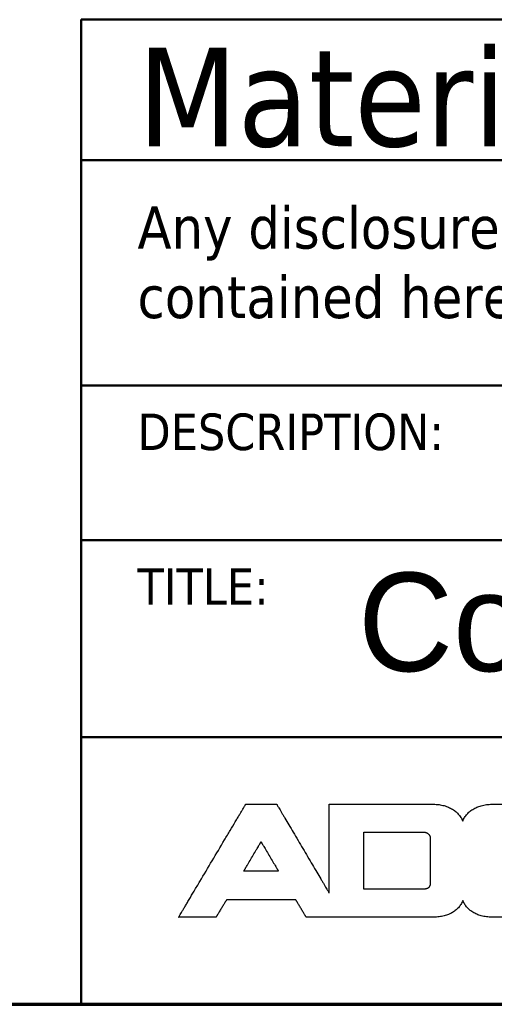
# Model space of a CAD drawing. Header units: millimetres. Extents: x -8 to 1688, y -8 to 1196.
# Tile 5 of 11: x 1159 to 1227, y 32 to 172. Entities that reach past the tile are written whole.
import ezdxf
from ezdxf.enums import TextEntityAlignment as Align

# ---------------------------------------------------------------- set-up
doc = ezdxf.new("R2010")
doc.units = ezdxf.units.MM
doc.header["$LTSCALE"] = 4
for name, color, linetype, lineweight in [('Bordo (ISO)', 7, 'Continuous', 70), ('Geometria schizzo (ISO)', 7, 'Continuous', 25), ('Titolo (ISO)', 7, 'Continuous', 50)]:
    doc.layers.add(name, color=color, linetype=linetype, lineweight=lineweight)
doc.styles.add('Stile testo106', font='tahoma.ttf')
doc.styles.add('Stile testo39', font='tahoma.ttf')
doc.styles.add('Stile testo96', font='txt')
doc.styles.add('Stile testo97', font='txt')
doc.styles.add('Testo nota (ISO)', font='tahoma.ttf')

# ---------------------------------------------------------------- blocks, each defined once
blk = doc.blocks.new('Bordi adel')
at = {"layer": 'Bordo (ISO)'}
blk.add_line((8, 8), (412, 8), dxfattribs=at)
blk = doc.blocks.new('Cartigli ADEL system')
at = {"layer": 'Geometria schizzo (ISO)'}
for p, q in [((112.618, 100.01), (114.735, 100.01)), ((112.618, 97.979), (112.618, 100.01)), ((114.977, 99.796), (114.977, 98.193)), ((109.579, 98.624), (108.346, 98.624)), ((114.68, 97.979), (112.618, 97.979))]:
    blk.add_line(p, q, dxfattribs=at)
for points, knots in [([(106.029, 96.985), (106.032, 96.988), (106.041, 97.003), (106.06, 97.037), (106.092, 97.09), (106.135, 97.163), (106.189, 97.254), (106.253, 97.36), (106.325, 97.482), (106.436, 97.669), (106.59, 97.929), (106.864, 98.389), (107.223, 98.994), (107.583, 99.599), (107.856, 100.06), (108.011, 100.32), (108.122, 100.507), (108.194, 100.628), (108.257, 100.735), (108.311, 100.825), (108.354, 100.898), (108.386, 100.952), (108.406, 100.985), (108.415, 101), (108.417, 101.004)], [-0.4675195, -0.4675195, -0.4675195, -0.4675195, -0.4661783, -0.462269, -0.4559628, -0.4474308, -0.4368442, -0.4243744, -0.4101924, -0.3944696, -0.359086, -0.3195934, -0.2337597, -0.1479261, -0.1084335, -0.0730499, -0.0573271, -0.0431451, -0.0306753, -0.0200887, -0.0115567, -0.0052505, -0.0013412, 0, 0, 0, 0]), ([(108.417, 101.004), (108.418, 101.004), (108.422, 101.004), (108.431, 101.004), (108.446, 101.004), (108.466, 101.004), (108.491, 101.004), (108.52, 101.004), (108.553, 101.004), (108.604, 101.004), (108.675, 101.004), (108.801, 101.004), (108.967, 101.004), (109.133, 101.004), (109.259, 101.004), (109.33, 101.004), (109.381, 101.004), (109.414, 101.004), (109.443, 101.004), (109.468, 101.004), (109.488, 101.004), (109.503, 101.004), (109.512, 101.004), (109.516, 101.004), (109.517, 101.004)], [-0.1100027, -0.1100027, -0.1100027, -0.1100027, -0.1096871, -0.1087673, -0.1072835, -0.105276, -0.1027851, -0.0998511, -0.0965142, -0.0928148, -0.0844894, -0.0751971, -0.0550013, -0.0348055, -0.0255133, -0.0171879, -0.0134885, -0.0101516, -0.0072176, -0.0047267, -0.0027192, -0.0012354, -0.0003156, 0, 0, 0, 0]), ([(109.517, 101.004), (109.519, 101.001), (109.526, 100.989), (109.541, 100.963), (109.566, 100.921), (109.6, 100.864), (109.642, 100.793), (109.691, 100.709), (109.747, 100.614), (109.834, 100.468), (109.954, 100.264), (110.167, 99.903), (110.447, 99.429), (110.728, 98.954), (110.941, 98.593), (111.061, 98.39), (111.148, 98.243), (111.204, 98.148), (111.253, 98.064), (111.295, 97.993), (111.329, 97.936), (111.354, 97.894), (111.369, 97.868), (111.376, 97.856), (111.378, 97.853)], [-0.3659146, -0.3659146, -0.3659146, -0.3659146, -0.364865, -0.3618052, -0.3568695, -0.3501917, -0.341906, -0.3321461, -0.3210463, -0.3087405, -0.2810467, -0.250137, -0.1829573, -0.1157777, -0.0848679, -0.0571742, -0.0448683, -0.0337685, -0.0240087, -0.0157229, -0.0090451, -0.0041094, -0.0010497, 0, 0, 0, 0]), ([(111.378, 101.004), (111.381, 101.004), (111.395, 101.004), (111.425, 101.004), (111.474, 101.004), (111.541, 101.004), (111.623, 101.004), (111.721, 101.004), (111.831, 101.004), (112.002, 101.004), (112.239, 101.004), (112.659, 101.004), (113.211, 101.004), (113.763, 101.004), (114.183, 101.004), (114.419, 101.004), (114.59, 101.004), (114.701, 101.004), (114.798, 101.004), (114.881, 101.004), (114.947, 101.004), (114.996, 101.004), (115.026, 101.004), (115.04, 101.004), (115.044, 101.004)], [-0.3665778, -0.3665778, -0.3665778, -0.3665778, -0.3655263, -0.362461, -0.3575163, -0.3508265, -0.3425257, -0.3327482, -0.3216282, -0.3093001, -0.2815561, -0.2505903, -0.1832889, -0.1159875, -0.0850217, -0.0572778, -0.0449496, -0.0338297, -0.0240522, -0.0157514, -0.0090615, -0.0041168, -0.0010516, 0, 0, 0, 0]), ([(111.378, 97.853), (111.378, 97.856), (111.378, 97.868), (111.378, 97.894), (111.378, 97.936), (111.378, 97.993), (111.378, 98.064), (111.378, 98.148), (111.378, 98.243), (111.378, 98.39), (111.378, 98.593), (111.378, 98.954), (111.378, 99.429), (111.378, 99.903), (111.378, 100.264), (111.378, 100.468), (111.378, 100.614), (111.378, 100.709), (111.378, 100.793), (111.378, 100.864), (111.378, 100.921), (111.378, 100.963), (111.378, 100.989), (111.378, 101.001), (111.378, 101.004)], [-0.3150747, -0.3150747, -0.3150747, -0.3150747, -0.3141708, -0.3115362, -0.3072862, -0.3015363, -0.2944017, -0.2859979, -0.2764403, -0.2658442, -0.2419983, -0.2153831, -0.1575373, -0.0996916, -0.0730764, -0.0492304, -0.0386343, -0.0290767, -0.0206729, -0.0135384, -0.0077884, -0.0035384, -0.0009038, 0, 0, 0, 0]), ([(115.044, 101.004), (115.078, 101.004), (115.144, 101.003), (115.242, 100.994), (115.336, 100.982), (115.425, 100.964), (115.51, 100.941), (115.591, 100.913), (115.667, 100.881), (115.738, 100.844), (115.805, 100.803), (115.867, 100.758), (115.924, 100.708), (115.977, 100.655), (116.024, 100.597), (116.066, 100.536), (116.104, 100.472), (116.125, 100.426), (116.135, 100.403)], [-0.1323773, -0.1323773, -0.1323773, -0.1323773, -0.122169, -0.1123534, -0.1029069, -0.0938045, -0.0850194, -0.0765231, -0.0682851, -0.0602732, -0.0524533, -0.04479, -0.0372465, -0.029785, -0.0223674, -0.0149556, -0.007512, 0, 0, 0, 0]), ([(116.135, 100.403), (116.145, 100.426), (116.165, 100.471), (116.201, 100.534), (116.243, 100.595), (116.289, 100.652), (116.34, 100.705), (116.397, 100.755), (116.458, 100.8), (116.524, 100.842), (116.595, 100.879), (116.671, 100.912), (116.752, 100.94), (116.838, 100.963), (116.928, 100.981), (117.024, 100.994), (117.124, 101.003), (117.192, 101.004), (117.227, 101.004)], [-0.132577, -0.132577, -0.132577, -0.132577, -0.1251976, -0.117871, -0.1105629, -0.1032371, -0.0958556, -0.0883796, -0.0807693, -0.0729851, -0.0649878, -0.0567392, -0.0482022, -0.0393411, -0.0301218, -0.0205122, -0.0104813, 0, 0, 0, 0]), ([(117.227, 101.004), (117.23, 101.004), (117.242, 101.004), (117.269, 101.004), (117.313, 101.004), (117.372, 101.004), (117.446, 101.004), (117.533, 101.004), (117.631, 101.004), (117.784, 101.004), (117.995, 101.004), (118.369, 101.004), (118.862, 101.004), (119.354, 101.004), (119.728, 101.004), (119.939, 101.004), (120.092, 101.004), (120.19, 101.004), (120.277, 101.004), (120.351, 101.004), (120.41, 101.004), (120.454, 101.004), (120.481, 101.004), (120.493, 101.004), (120.496, 101.004)], [-0.3269059, -0.3269059, -0.3269059, -0.3269059, -0.3259681, -0.3232346, -0.318825, -0.3128591, -0.3054567, -0.2967373, -0.2868208, -0.2758268, -0.2510854, -0.2234708, -0.1634529, -0.1034351, -0.0758205, -0.051079, -0.0400851, -0.0301686, -0.0214492, -0.0140467, -0.0080809, -0.0036713, -0.0009378, 0, 0, 0, 0]), ([(114.735, 100.01), (114.744, 100.009), (114.761, 100.009), (114.787, 100.006), (114.811, 100.001), (114.833, 99.994), (114.855, 99.985), (114.875, 99.974), (114.893, 99.962), (114.91, 99.948), (114.925, 99.933), (114.939, 99.917), (114.95, 99.899), (114.96, 99.88), (114.968, 99.86), (114.973, 99.84), (114.977, 99.818), (114.977, 99.803), (114.977, 99.796)], [0, 0, 0, 0, 0.00262962, 0.00516579, 0.00761795, 0.00999524, 0.01230663, 0.01456098, 0.01676712, 0.018934, 0.02107079, 0.02318701, 0.02529262, 0.02739817, 0.02951484, 0.0316545, 0.0338297, 0.03605366, 0.03605366, 0.03605366, 0.03605366]), ([(108.346, 98.624), (108.347, 98.625), (108.349, 98.628), (108.354, 98.637), (108.362, 98.651), (108.374, 98.67), (108.387, 98.693), (108.404, 98.721), (108.422, 98.753), (108.451, 98.801), (108.491, 98.869), (108.561, 98.988), (108.654, 99.145), (108.746, 99.303), (108.817, 99.422), (108.856, 99.49), (108.885, 99.538), (108.903, 99.57), (108.92, 99.597), (108.934, 99.621), (108.945, 99.64), (108.953, 99.654), (108.958, 99.662), (108.96, 99.666), (108.961, 99.667)], [-0.1211221, -0.1211221, -0.1211221, -0.1211221, -0.1207747, -0.1197619, -0.1181281, -0.1159177, -0.113175, -0.1099444, -0.1062702, -0.1021968, -0.0930298, -0.0827983, -0.0605611, -0.0383238, -0.0280923, -0.0189253, -0.014852, -0.0111778, -0.0079472, -0.0052045, -0.002994, -0.0013603, -0.0003475, 0, 0, 0, 0]), ([(108.961, 99.667), (108.961, 99.666), (108.964, 99.662), (108.969, 99.654), (108.977, 99.64), (108.988, 99.621), (109.002, 99.597), (109.019, 99.57), (109.037, 99.538), (109.066, 99.49), (109.106, 99.422), (109.177, 99.303), (109.27, 99.145), (109.363, 98.988), (109.434, 98.869), (109.474, 98.801), (109.503, 98.753), (109.522, 98.721), (109.538, 98.693), (109.552, 98.67), (109.563, 98.651), (109.571, 98.637), (109.576, 98.628), (109.579, 98.625), (109.579, 98.624)], [-0.1213229, -0.1213229, -0.1213229, -0.1213229, -0.1209749, -0.1199604, -0.1183239, -0.1161098, -0.1133626, -0.1101266, -0.1064464, -0.1023662, -0.0931841, -0.0829356, -0.0606615, -0.0383873, -0.0281389, -0.0189567, -0.0148766, -0.0111963, -0.0079603, -0.0052131, -0.002999, -0.0013625, -0.000348, 0, 0, 0, 0]), ([(114.977, 98.193), (114.977, 98.184), (114.977, 98.166), (114.974, 98.141), (114.968, 98.117), (114.961, 98.096), (114.951, 98.076), (114.939, 98.058), (114.924, 98.042), (114.907, 98.029), (114.888, 98.016), (114.866, 98.006), (114.841, 97.997), (114.814, 97.991), (114.785, 97.985), (114.752, 97.982), (114.717, 97.979), (114.693, 97.979), (114.68, 97.979)], [0, 0, 0, 0, 0.0027376, 0.00528788, 0.00767737, 0.00993863, 0.01211036, 0.01423667, 0.01636501, 0.01854325, 0.02081673, 0.02322601, 0.02580588, 0.02858533, 0.03158819, 0.03483397, 0.03833869, 0.04211568, 0.04211568, 0.04211568, 0.04211568]), ([(107.736, 97.606), (107.736, 97.605), (107.735, 97.603), (107.731, 97.598), (107.726, 97.589), (107.719, 97.578), (107.711, 97.564), (107.701, 97.548), (107.689, 97.529), (107.672, 97.5), (107.647, 97.46), (107.604, 97.389), (107.546, 97.295), (107.489, 97.202), (107.446, 97.13), (107.421, 97.09), (107.403, 97.061), (107.392, 97.043), (107.382, 97.026), (107.373, 97.012), (107.366, 97.001), (107.361, 96.993), (107.358, 96.987), (107.357, 96.985), (107.356, 96.985)], [-0.07282511, -0.07282511, -0.07282511, -0.07282511, -0.0726162, -0.07200725, -0.07102493, -0.06969591, -0.06804686, -0.06610444, -0.06389533, -0.06144619, -0.05593452, -0.04978279, -0.03641256, -0.02304232, -0.01689059, -0.01137892, -0.00892979, -0.00672068, -0.00477826, -0.0031292, -0.00180018, -0.00081786, -0.00020891, 0, 0, 0, 0]), ([(110.196, 97.606), (110.194, 97.606), (110.185, 97.606), (110.164, 97.606), (110.132, 97.606), (110.087, 97.606), (110.032, 97.606), (109.966, 97.606), (109.892, 97.606), (109.777, 97.606), (109.619, 97.606), (109.337, 97.606), (108.966, 97.606), (108.596, 97.606), (108.314, 97.606), (108.155, 97.606), (108.041, 97.606), (107.966, 97.606), (107.901, 97.606), (107.846, 97.606), (107.801, 97.606), (107.768, 97.606), (107.748, 97.606), (107.739, 97.606), (107.736, 97.606)], [-0.2459961, -0.2459961, -0.2459961, -0.2459961, -0.2452904, -0.2432335, -0.2399153, -0.235426, -0.2298556, -0.2232943, -0.2158322, -0.2075592, -0.1889414, -0.1681614, -0.1229981, -0.0778347, -0.0570548, -0.0384369, -0.030164, -0.0227018, -0.0161405, -0.0105701, -0.0060808, -0.0027627, -0.0007057, 0, 0, 0, 0]), ([(110.57, 96.985), (110.569, 96.985), (110.568, 96.987), (110.565, 96.993), (110.56, 97.001), (110.553, 97.012), (110.545, 97.026), (110.535, 97.043), (110.523, 97.061), (110.506, 97.09), (110.482, 97.13), (110.439, 97.202), (110.383, 97.295), (110.327, 97.389), (110.284, 97.46), (110.26, 97.5), (110.242, 97.529), (110.231, 97.548), (110.221, 97.564), (110.213, 97.578), (110.206, 97.589), (110.201, 97.598), (110.198, 97.603), (110.197, 97.605), (110.196, 97.606)], [-0.07247417, -0.07247417, -0.07247417, -0.07247417, -0.07226627, -0.07166026, -0.07068267, -0.06936005, -0.06771894, -0.06578588, -0.06358742, -0.06115008, -0.05566498, -0.04954289, -0.03623709, -0.02293128, -0.0168092, -0.01132409, -0.00888676, -0.00668829, -0.00475523, -0.00311412, -0.00179151, -0.00081392, -0.0002079, 0, 0, 0, 0]), ([(116.137, 97.576), (116.127, 97.552), (116.106, 97.506), (116.069, 97.441), (116.027, 97.38), (115.979, 97.323), (115.927, 97.27), (115.87, 97.222), (115.808, 97.177), (115.741, 97.137), (115.67, 97.102), (115.593, 97.071), (115.513, 97.044), (115.427, 97.023), (115.338, 97.006), (115.243, 96.994), (115.145, 96.986), (115.078, 96.985), (115.044, 96.985)], [-0.132306, -0.132306, -0.132306, -0.132306, -0.1247164, -0.1172403, -0.1098319, -0.1024444, -0.0950309, -0.0875447, -0.0799405, -0.0721752, -0.0642082, -0.0560016, -0.0475208, -0.0387342, -0.0296133, -0.0201323, -0.0102682, 0, 0, 0, 0]), ([(117.227, 96.985), (117.192, 96.985), (117.124, 96.986), (117.023, 96.994), (116.928, 97.007), (116.838, 97.025), (116.752, 97.048), (116.671, 97.075), (116.596, 97.107), (116.525, 97.143), (116.459, 97.184), (116.398, 97.229), (116.342, 97.277), (116.291, 97.33), (116.244, 97.386), (116.203, 97.446), (116.167, 97.509), (116.147, 97.553), (116.137, 97.576)], [-0.1318794, -0.1318794, -0.1318794, -0.1318794, -0.1213784, -0.1113392, -0.1017328, -0.0925282, -0.0836927, -0.0751917, -0.0669888, -0.0590457, -0.0513229, -0.0437796, -0.0363744, -0.0290658, -0.0218129, -0.0145759, -0.0073169, 0, 0, 0, 0]), ([(107.356, 96.985), (107.355, 96.985), (107.35, 96.985), (107.339, 96.985), (107.321, 96.985), (107.297, 96.985), (107.267, 96.985), (107.232, 96.985), (107.192, 96.985), (107.13, 96.985), (107.045, 96.985), (106.893, 96.985), (106.693, 96.985), (106.493, 96.985), (106.341, 96.985), (106.255, 96.985), (106.194, 96.985), (106.153, 96.985), (106.118, 96.985), (106.088, 96.985), (106.064, 96.985), (106.047, 96.985), (106.036, 96.985), (106.031, 96.985), (106.029, 96.985)], [-0.1326882, -0.1326882, -0.1326882, -0.1326882, -0.1323075, -0.131198, -0.1294082, -0.1269867, -0.1239821, -0.120443, -0.116418, -0.1119557, -0.1019133, -0.0907048, -0.0663441, -0.0419834, -0.0307748, -0.0207325, -0.0162702, -0.0122451, -0.008706, -0.0057014, -0.00328, -0.0014902, -0.0003806, 0, 0, 0, 0]), ([(111.712, 96.985), (111.711, 96.985), (111.706, 96.985), (111.697, 96.985), (111.682, 96.985), (111.661, 96.985), (111.635, 96.985), (111.605, 96.985), (111.57, 96.985), (111.517, 96.985), (111.444, 96.985), (111.313, 96.985), (111.141, 96.985), (110.969, 96.985), (110.838, 96.985), (110.764, 96.985), (110.711, 96.985), (110.676, 96.985), (110.646, 96.985), (110.62, 96.985), (110.6, 96.985), (110.584, 96.985), (110.575, 96.985), (110.571, 96.985), (110.57, 96.985)], [-0.1142194, -0.1142194, -0.1142194, -0.1142194, -0.1138918, -0.1129367, -0.111396, -0.1093115, -0.1067252, -0.1036787, -0.1002139, -0.0963726, -0.0877281, -0.0780797, -0.0571097, -0.0361397, -0.0264913, -0.0178468, -0.0140055, -0.0105408, -0.0074943, -0.0049079, -0.0028234, -0.0012827, -0.0003277, 0, 0, 0, 0]), ([(111.897, 96.985), (111.897, 96.985), (111.896, 96.985), (111.895, 96.985), (111.892, 96.985), (111.889, 96.985), (111.885, 96.985), (111.88, 96.985), (111.874, 96.985), (111.866, 96.985), (111.854, 96.985), (111.832, 96.985), (111.804, 96.985), (111.777, 96.985), (111.755, 96.985), (111.743, 96.985), (111.735, 96.985), (111.729, 96.985), (111.724, 96.985), (111.72, 96.985), (111.717, 96.985), (111.714, 96.985), (111.713, 96.985), (111.712, 96.985), (111.712, 96.985)], [-0.01852743, -0.01852743, -0.01852743, -0.01852743, -0.01847428, -0.01831936, -0.01806945, -0.01773133, -0.0173118, -0.01681763, -0.01625561, -0.01563252, -0.0142303, -0.01266524, -0.00926372, -0.0058622, -0.00429713, -0.00289491, -0.00227183, -0.00170981, -0.00121564, -0.0007961, -0.00045798, -0.00020807, -0.00005315, 0, 0, 0, 0]), ([(115.044, 96.985), (115.041, 96.985), (115.029, 96.985), (115.003, 96.985), (114.961, 96.985), (114.904, 96.985), (114.833, 96.985), (114.749, 96.985), (114.654, 96.985), (114.508, 96.985), (114.305, 96.985), (113.944, 96.985), (113.47, 96.985), (112.997, 96.985), (112.636, 96.985), (112.433, 96.985), (112.286, 96.985), (112.191, 96.985), (112.108, 96.985), (112.037, 96.985), (111.98, 96.985), (111.938, 96.985), (111.912, 96.985), (111.9, 96.985), (111.897, 96.985)], [-0.3146505, -0.3146505, -0.3146505, -0.3146505, -0.3137479, -0.3111168, -0.3068726, -0.3011304, -0.2940054, -0.2856129, -0.2760682, -0.2654864, -0.2416725, -0.2150931, -0.1573252, -0.0995574, -0.072978, -0.0491641, -0.0385823, -0.0290376, -0.0206451, -0.0135201, -0.0077779, -0.0035337, -0.0009026, 0, 0, 0, 0]), ([(120.496, 96.985), (120.493, 96.985), (120.481, 96.985), (120.454, 96.985), (120.41, 96.985), (120.351, 96.985), (120.277, 96.985), (120.19, 96.985), (120.092, 96.985), (119.939, 96.985), (119.728, 96.985), (119.354, 96.985), (118.862, 96.985), (118.369, 96.985), (117.995, 96.985), (117.784, 96.985), (117.631, 96.985), (117.533, 96.985), (117.446, 96.985), (117.372, 96.985), (117.313, 96.985), (117.269, 96.985), (117.242, 96.985), (117.23, 96.985), (117.227, 96.985)], [-0.3269059, -0.3269059, -0.3269059, -0.3269059, -0.3259681, -0.3232346, -0.318825, -0.3128591, -0.3054567, -0.2967373, -0.2868208, -0.2758268, -0.2510854, -0.2234708, -0.1634529, -0.1034351, -0.0758205, -0.051079, -0.0400851, -0.0301686, -0.0214492, -0.0140467, -0.0080809, -0.0036713, -0.0009378, 0, 0, 0, 0])]:
    blk.add_open_spline(points, degree=3, knots=knots, dxfattribs=at)
at = {"layer": 'Titolo (ISO)'}
for p, q in [((102.567, 128.891), (222.567, 128.891)), ((102.567, 93.891), (102.567, 128.891)), ((102.567, 123.891), (102.567, 128.891)), ((102.567, 128.891), (202.567, 128.891)), ((202.567, 123.891), (102.567, 123.891)), ((102.567, 115.891), (102.567, 123.891)), ((102.567, 123.891), (177.567, 123.891)), ((177.567, 115.891), (102.567, 115.891)), ((102.567, 110.391), (102.567, 115.891)), ((102.567, 115.891), (187.567, 115.891)), ((187.567, 110.391), (102.567, 110.391)), ((102.567, 103.391), (102.567, 110.391)), ((102.567, 110.391), (187.567, 110.391)), ((187.567, 103.391), (102.567, 103.391)), ((222.567, 93.891), (102.567, 93.891))]:
    blk.add_line(p, q, dxfattribs=at)
at = {"layer": 'Titolo (ISO)', "insert": (104.567, 127.891), "char_height": 3.5, "width": 18.5466, "attachment_point": 1, "style": 'Testo nota (ISO)'}
blk.add_mtext('Material:', dxfattribs=at)
at = {"layer": 'Titolo (ISO)', "insert": (104.567, 122.253), "char_height": 1.5, "width": 72.265, "attachment_point": 1, "line_spacing_factor": 0.987884, "style": 'Testo nota (ISO)'}
blk.add_mtext('\\fTahoma|b0|i0;\\H1.5000;Any disclosure, use or duplication of this document or of any of the information contained herein is expressly prohibited. All rights reserved.', dxfattribs=at)
at = {"layer": 'Titolo (ISO)', "char_height": 1.3, "attachment_point": 1, "style": 'Testo nota (ISO)'}
for s, insert in [('\\fTahoma|b0|i0;\\H1.3000;DESCRIPTION:', (104.567, 114.891)), ('\\fTahoma|b0|i0;\\H1.3000;TITLE:', (104.567, 109.391))]:
    blk.add_mtext(s, dxfattribs=dict(at, insert=insert))
at = {"layer": 'Titolo (ISO)'}
for tag, height, style, p in [('Materiale', 2.5, 'Stile testo39', (124.567, 127.891)), ('Pagina', 1.5, 'Stile testo106', (209.567, 127.891)), ('Tolleranza', 1.5, 'Stile testo106', (190.067, 120.891)), ('Revisione', 1.5, 'Stile testo106', (188.567, 112.891)), ('N._Documento', 1.5, 'Stile testo106', (203.567, 107.391)), ('Disegnatore', 1.5, 'Stile testo106', (158.567, 99.891)), ('Verifica', 1.5, 'Stile testo106', (173.567, 99.891)), ('Approvazione', 1.5, 'Stile testo106', (188.567, 99.891)), ('File', 1.5, 'Stile testo106', (203.567, 99.891))]:
    blk.add_attdef(tag, text='', height=height, dxfattribs=dict(at, style=style)).set_placement(p, align=Align.TOP_LEFT)
for tag, p, height, style in [('Descrizione_001', (117.309, 112.341), 2.5, 'Stile testo96'), ('Data_001', (203.457, 111.324), 1.5, 'Stile testo106'), ('Titolo_001', (112.41, 105.734), 3.5, 'Stile testo97'), ('Scala_001', (188.339, 105.886), 1.5, 'Stile testo106')]:
    blk.add_attdef(tag, p, '', height=height, dxfattribs=dict(at, style=style))

msp = doc.modelspace()

# ---------------------------------------------------------------- block references
at = {"xscale": 4, "yscale": 4, "zscale": 4}
msp.add_blockref('Bordi adel', (0, 0), dxfattribs=at)
ref = msp.add_blockref('Cartigli ADEL system', (757.73, -343.56), dxfattribs=dict(xscale=4, yscale=4, zscale=4))
ref.add_attrib('Titolo_001', 'Complete Assembly Design', (1207.37, 79.37), dxfattribs={"layer": 'Titolo (ISO)', "height": 14, "style": 'Stile testo97'})

doc.saveas('drawing.dxf')
